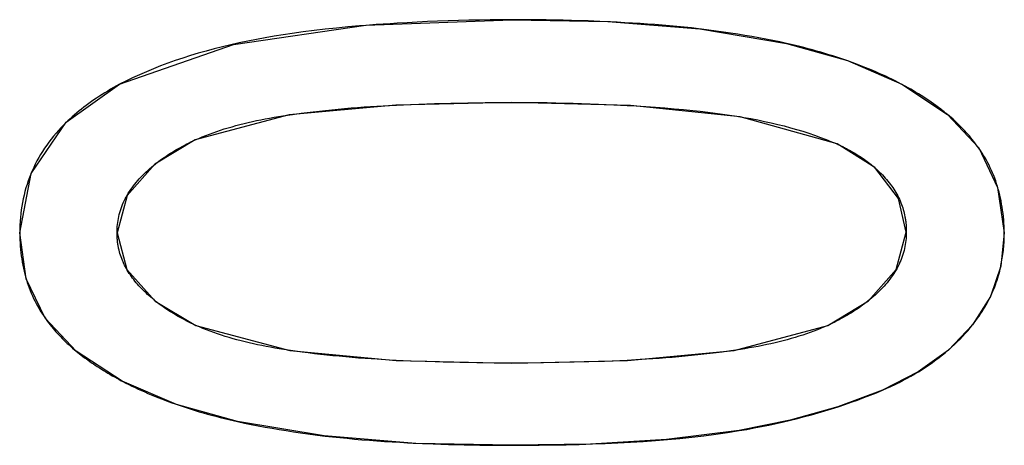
# Model space of a CAD drawing. Header units: millimetres. Extents: x -360 to -91, y -544 to -437.
# Tile 18 of 40: x -183.263 to -181.221, y -502.179 to -501.297. Entities that reach past the tile are written whole.
import ezdxf

# ---------------------------------------------------------------- set-up
doc = ezdxf.new("R2010")
doc.units = ezdxf.units.MM
doc.header["$LTSCALE"] = 16.335
doc.layers.get('0').update_dxf_attribs({"linetype": 'CONTINUOUS'})

msp = doc.modelspace()

# ---------------------------------------------------------------- linework, layer by layer
at = {"color": 7, "linetype": 'Continuous'}
for p, q in [((-182.0602, -501.301), (-182.0846, -501.3001)), ((-182.545, -501.3092), (-182.5586, -501.3103)), ((-182.5243, -501.3077), (-182.545, -501.3092)), ((-182.0381, -501.302), (-182.0602, -501.301)), ((-182.0239, -501.3027), (-182.0381, -501.302)), ((-181.6728, -501.3465), (-181.5465, -501.3823)), ((-181.5465, -501.3823), (-181.4341, -501.4311)), ((-181.4341, -501.4311), (-181.3389, -501.4939)), ((-182.5228, -501.4766), (-182.4962, -501.4751)), ((-182.4962, -501.4751), (-182.4671, -501.4737)), ((-182.4671, -501.4737), (-182.4355, -501.4725)), ((-182.4355, -501.4725), (-182.4033, -501.4714)), ((-182.4033, -501.4714), (-182.3689, -501.4704)), ((-182.3689, -501.4704), (-182.3338, -501.4697)), ((-182.3338, -501.4697), (-182.2981, -501.4691)), ((-182.0632, -501.4723), (-182.0309, -501.4737)), ((-182.0309, -501.4737), (-182.0034, -501.4751)), ((-182.0034, -501.4751), (-181.9849, -501.4761)), ((-182.708, -501.4953), (-182.6977, -501.4938)), ((-181.3389, -501.4939), (-181.2743, -501.5631)), ((-181.4898, -501.6035), (-181.568, -501.5549)), ((-181.4404, -501.668), (-181.4898, -501.6035)), ((-181.4245, -501.7375), (-181.4404, -501.668)), ((-181.4245, -501.7375), (-181.4247, -501.7287)), ((-183.0616, -501.7393), (-183.0412, -501.8149)), ((-183.0412, -501.8149), (-182.9822, -501.8805)), ((-182.9822, -501.8805), (-182.8979, -501.931)), ((-183.1462, -501.9844), (-183.2107, -501.9159)), ((-183.0508, -502.0466), (-183.1462, -501.9844)), ((-181.778, -501.9821), (-181.7886, -501.9837)), ((-182.4678, -502.004), (-182.4966, -502.0026)), ((-182.3852, -502.007), (-182.4188, -502.0059)), ((-182.3507, -502.0079), (-182.3852, -502.007)), ((-182.3155, -502.0085), (-182.3507, -502.0079)), ((-182.2796, -502.009), (-182.3155, -502.0085)), ((-182.243, -502.0093), (-182.2796, -502.009)), ((-182.2098, -502.009), (-182.243, -502.0093)), ((-182.1772, -502.0086), (-182.2098, -502.009)), ((-182.1451, -502.0081), (-182.1772, -502.0086)), ((-182.1137, -502.0074), (-182.1451, -502.0081)), ((-182.0828, -502.0065), (-182.1137, -502.0074)), ((-182.0505, -502.0054), (-182.0828, -502.0065)), ((-182.0188, -502.0041), (-182.0505, -502.0054)), ((-182.0032, -502.0033), (-182.0188, -502.0041)), ((-181.9764, -502.0019), (-182.0032, -502.0033)), ((-182.9381, -502.095), (-183.0508, -502.0466)), ((-182.8117, -502.1302), (-182.9381, -502.095)), ((-182.459, -502.174), (-182.4471, -502.1746)), ((-182.4471, -502.1746), (-182.4279, -502.1755)), ((-182.4279, -502.1755), (-182.4057, -502.1764))]:
    msp.add_line(p, q, dxfattribs=at)
for points in [[(-183.0565, -501.4313), (-182.8201, -501.3485), (-182.5454, -501.3085), (-182.243, -501.2975)], [(-182.2655, -501.2976), (-182.2877, -501.2978), (-182.3098, -501.2981), (-182.3318, -501.2985), (-182.3535, -501.2991), (-182.3751, -501.2998), (-182.3966, -501.3006), (-182.4179, -501.3015), (-182.439, -501.3025), (-182.4599, -501.3036), (-182.4807, -501.3048), (-182.4953, -501.3057), (-182.5243, -501.3077)], [(-182.0846, -501.3001), (-182.1017, -501.2995), (-182.119, -501.299), (-182.1364, -501.2985), (-182.1539, -501.2982), (-182.1715, -501.2979), (-182.1892, -501.2977), (-182.207, -501.2975), (-182.225, -501.2974), (-182.2655, -501.2976)], [(-182.243, -501.2975), (-182.0434, -501.3012), (-181.8527, -501.3165), (-181.6728, -501.3465)], [(-182.5586, -501.3103), (-182.5826, -501.3124), (-182.6062, -501.3147), (-182.6297, -501.3172), (-182.6528, -501.3199), (-182.6758, -501.3228), (-182.6985, -501.326), (-182.7172, -501.3288), (-182.7358, -501.3318), (-182.7542, -501.335), (-182.7724, -501.3383), (-182.7903, -501.3418), (-182.8081, -501.3456), (-182.8256, -501.3495), (-182.8429, -501.3535), (-182.8599, -501.3578), (-182.8766, -501.3623), (-182.8931, -501.367), (-182.9093, -501.3718), (-182.9252, -501.3769), (-182.9409, -501.3822), (-182.9563, -501.3876), (-182.9714, -501.3933), (-182.9862, -501.3992), (-183.0008, -501.4052), (-183.0151, -501.4115), (-183.0292, -501.4179), (-183.043, -501.4245), (-183.0565, -501.4313)], [(-181.8554, -501.3163), (-181.8703, -501.3146), (-181.8852, -501.313), (-181.9003, -501.3115), (-181.9154, -501.3102), (-181.9306, -501.3089), (-181.9459, -501.3077), (-181.9613, -501.3065), (-181.9768, -501.3055), (-181.9924, -501.3045), (-182.0081, -501.3036), (-182.0239, -501.3027)], [(-181.6728, -501.3465), (-181.687, -501.3435), (-181.7013, -501.3406), (-181.7157, -501.3378), (-181.7302, -501.3351), (-181.7447, -501.3324), (-181.7594, -501.3299), (-181.7741, -501.3275), (-181.789, -501.3252), (-181.8039, -501.323), (-181.8189, -501.3209), (-181.8339, -501.3189), (-181.8491, -501.317), (-181.8554, -501.3163)], [(-181.5439, -501.3836), (-181.5519, -501.3808), (-181.5601, -501.378), (-181.5683, -501.3753), (-181.5766, -501.3726), (-181.585, -501.37), (-181.5934, -501.3674), (-181.6019, -501.3649), (-181.6105, -501.3624), (-181.6192, -501.36), (-181.6279, -501.3576), (-181.6367, -501.3553), (-181.6456, -501.353), (-181.6546, -501.3508), (-181.6636, -501.3487), (-181.6728, -501.3465)], [(-181.4351, -501.4307), (-181.4414, -501.4274), (-181.4477, -501.4241), (-181.4542, -501.4209), (-181.4607, -501.4178), (-181.4672, -501.4147), (-181.4739, -501.4117), (-181.4806, -501.4087), (-181.4874, -501.4057), (-181.4942, -501.4028), (-181.5011, -501.3999), (-181.5081, -501.3971), (-181.5151, -501.3943), (-181.5222, -501.3916), (-181.5294, -501.3889), (-181.5366, -501.3862), (-181.5439, -501.3836)], [(-183.2635, -501.7393), (-183.2394, -501.6164), (-183.1668, -501.5099), (-183.0565, -501.4313)], [(-183.0565, -501.4313), (-183.0628, -501.4348), (-183.0689, -501.4382), (-183.075, -501.4417), (-183.081, -501.4452), (-183.0868, -501.4488), (-183.0926, -501.4524), (-183.0983, -501.4561), (-183.1039, -501.4597), (-183.1094, -501.4635), (-183.1148, -501.4672), (-183.1201, -501.471), (-183.1253, -501.4749), (-183.1304, -501.4787), (-183.1354, -501.4827), (-183.1403, -501.4866), (-183.1451, -501.4906), (-183.1498, -501.4947), (-183.1544, -501.4987), (-183.159, -501.5028), (-183.1634, -501.507), (-183.1677, -501.5112)], [(-181.358, -501.4791), (-181.363, -501.4754), (-181.3679, -501.4719), (-181.373, -501.4683), (-181.378, -501.4649), (-181.3832, -501.4614), (-181.3884, -501.458), (-181.3937, -501.4546), (-181.399, -501.4513), (-181.4044, -501.448), (-181.4098, -501.4448), (-181.4153, -501.4416), (-181.4208, -501.4384), (-181.4265, -501.4353), (-181.4321, -501.4322), (-181.4351, -501.4307)], [(-182.243, -501.4687), (-182.4835, -501.4745), (-182.7047, -501.4945), (-182.8992, -501.5463)], [(-182.6977, -501.4938), (-182.6888, -501.4926), (-182.6799, -501.4914), (-182.6673, -501.4898), (-182.6547, -501.4883), (-182.6419, -501.4868), (-182.629, -501.4854), (-182.616, -501.484), (-182.6028, -501.4828), (-182.5896, -501.4816), (-182.5761, -501.4804), (-182.5626, -501.4793), (-182.5488, -501.4783), (-182.5359, -501.4774), (-182.5228, -501.4766)], [(-182.2981, -501.4691), (-182.2616, -501.4688), (-182.243, -501.4687)], [(-182.243, -501.4687), (-182.2244, -501.4687), (-182.2059, -501.4689), (-182.1875, -501.4691), (-182.1693, -501.4693), (-182.1512, -501.4697), (-182.1333, -501.4701), (-182.1155, -501.4706), (-182.0979, -501.4711), (-182.0805, -501.4717), (-182.0632, -501.4723)], [(-181.568, -501.5549), (-181.7691, -501.4989), (-181.9964, -501.4749), (-182.243, -501.4687)], [(-181.9849, -501.4761), (-181.9648, -501.4774), (-181.945, -501.4787), (-181.9253, -501.4802), (-181.9058, -501.4819), (-181.8864, -501.4836), (-181.8673, -501.4856), (-181.8518, -501.4872), (-181.8363, -501.489), (-181.821, -501.491), (-181.8059, -501.493), (-181.7909, -501.4952), (-181.7761, -501.4975), (-181.7614, -501.4999), (-181.747, -501.5025), (-181.7327, -501.5052), (-181.7187, -501.5081), (-181.7048, -501.5111), (-181.6913, -501.5143), (-181.6779, -501.5177), (-181.6648, -501.5212), (-181.652, -501.5249), (-181.6393, -501.5287), (-181.6269, -501.5327), (-181.6147, -501.5369), (-181.6027, -501.5412), (-181.591, -501.5456), (-181.5794, -501.5502), (-181.568, -501.5549)], [(-181.3389, -501.4939), (-181.3413, -501.492), (-181.3436, -501.4901), (-181.346, -501.4882), (-181.3484, -501.4864), (-181.3508, -501.4845), (-181.3532, -501.4827), (-181.3556, -501.4809), (-181.358, -501.4791)], [(-182.8992, -501.5463), (-182.8921, -501.5433), (-182.8848, -501.5403), (-182.8775, -501.5374), (-182.87, -501.5345), (-182.8624, -501.5317), (-182.8548, -501.529), (-182.847, -501.5264), (-182.8391, -501.5239), (-182.8312, -501.5214), (-182.8231, -501.5191), (-182.8149, -501.5168), (-182.8066, -501.5146), (-182.7982, -501.5124), (-182.7896, -501.5104), (-182.7809, -501.5084), (-182.7721, -501.5065), (-182.7632, -501.5047), (-182.7542, -501.503), (-182.7452, -501.5013), (-182.736, -501.4997), (-182.7267, -501.4982), (-182.7174, -501.4967), (-182.708, -501.4953)], [(-181.274, -501.5638), (-181.2766, -501.5601), (-181.2793, -501.5564), (-181.2821, -501.5528), (-181.2849, -501.5491), (-181.2878, -501.5455), (-181.2907, -501.5419), (-181.2937, -501.5383), (-181.2968, -501.5347), (-181.3, -501.5312), (-181.3032, -501.5276), (-181.3065, -501.5241), (-181.3098, -501.5207), (-181.3132, -501.5172), (-181.3167, -501.5138), (-181.3203, -501.5104), (-181.3239, -501.5071), (-181.3275, -501.5037), (-181.3313, -501.5004), (-181.3351, -501.4971), (-181.3389, -501.4939)], [(-183.1677, -501.5112), (-183.1716, -501.515), (-183.1773, -501.5209), (-183.1827, -501.5268), (-183.188, -501.5328), (-183.1931, -501.5388), (-183.1981, -501.545), (-183.2028, -501.5512), (-183.2074, -501.5575), (-183.2118, -501.5638), (-183.216, -501.5703), (-183.2201, -501.5768), (-183.2239, -501.5833), (-183.2276, -501.59), (-183.2311, -501.5967), (-183.2344, -501.6036), (-183.2376, -501.6104), (-183.2405, -501.6174), (-183.2433, -501.6244), (-183.2459, -501.6316), (-183.2483, -501.6388), (-183.2506, -501.646), (-183.2526, -501.6534), (-183.2545, -501.6608), (-183.2562, -501.6683), (-183.2578, -501.6759), (-183.2591, -501.6836), (-183.2603, -501.6913), (-183.2613, -501.6991), (-183.2621, -501.707), (-183.2627, -501.715), (-183.2631, -501.723), (-183.2634, -501.7311), (-183.2635, -501.7393)], [(-182.8992, -501.5463), (-182.9831, -501.5969), (-183.0409, -501.6617), (-183.0616, -501.7393)], [(-182.9819, -501.5962), (-182.9783, -501.5934), (-182.9748, -501.5907), (-182.9711, -501.588), (-182.9674, -501.5853), (-182.9636, -501.5827), (-182.9598, -501.5801), (-182.9559, -501.5775), (-182.952, -501.5749), (-182.9479, -501.5724), (-182.9438, -501.5699), (-182.9397, -501.5674), (-182.9355, -501.565), (-182.9312, -501.5626), (-182.9268, -501.5602), (-182.9224, -501.5578), (-182.9179, -501.5555), (-182.9133, -501.5531), (-182.9087, -501.5508), (-182.904, -501.5486), (-182.8992, -501.5463)], [(-181.568, -501.5549), (-181.566, -501.5559), (-181.5641, -501.5568), (-181.5621, -501.5577), (-181.5602, -501.5586), (-181.5583, -501.5596), (-181.5563, -501.5605), (-181.5545, -501.5615), (-181.5526, -501.5624), (-181.5507, -501.5634), (-181.5488, -501.5644)], [(-181.5488, -501.5644), (-181.5455, -501.5662), (-181.5422, -501.568), (-181.5389, -501.5698), (-181.5357, -501.5716), (-181.5325, -501.5735), (-181.5293, -501.5754), (-181.5262, -501.5773), (-181.5232, -501.5792), (-181.5202, -501.5812), (-181.5172, -501.5832), (-181.5143, -501.5851), (-181.5114, -501.5872), (-181.5086, -501.5892), (-181.5058, -501.5912), (-181.503, -501.5933), (-181.5003, -501.5954), (-181.4977, -501.5975), (-181.495, -501.5997), (-181.4924, -501.6018)], [(-181.2743, -501.5631), (-181.235, -501.645), (-181.2212, -501.7393)], [(-181.2212, -501.7393), (-181.2214, -501.7324), (-181.2216, -501.7255), (-181.222, -501.7187), (-181.2225, -501.712), (-181.2231, -501.7053), (-181.2239, -501.6987), (-181.2247, -501.6922), (-181.2256, -501.6858), (-181.2267, -501.6794), (-181.2279, -501.6731), (-181.2291, -501.6669), (-181.2305, -501.6608), (-181.232, -501.6548), (-181.2336, -501.6488), (-181.2353, -501.643), (-181.2371, -501.6372), (-181.239, -501.6316), (-181.2411, -501.626), (-181.2432, -501.6205), (-181.2454, -501.615), (-181.2478, -501.6097), (-181.2503, -501.6044), (-181.2528, -501.5991), (-181.2555, -501.5939), (-181.2583, -501.5888), (-181.2612, -501.5837), (-181.2642, -501.5787), (-181.2674, -501.5737), (-181.2706, -501.5688), (-181.274, -501.5638)], [(-183.0616, -501.7393), (-183.0615, -501.7349), (-183.0614, -501.7306), (-183.0611, -501.7263), (-183.0607, -501.722), (-183.0602, -501.7177), (-183.0595, -501.7135), (-183.0588, -501.7093), (-183.0579, -501.7051), (-183.0569, -501.701), (-183.0558, -501.6969), (-183.0546, -501.6928), (-183.0533, -501.6887), (-183.0518, -501.6847), (-183.0503, -501.6807), (-183.0486, -501.6767), (-183.0467, -501.6727), (-183.0448, -501.6688), (-183.0427, -501.6649), (-183.0405, -501.661), (-183.0382, -501.6571), (-183.0358, -501.6533), (-183.0332, -501.6495), (-183.0305, -501.6457), (-183.0277, -501.642), (-183.0248, -501.6383), (-183.0218, -501.6346), (-183.0187, -501.6309), (-183.0155, -501.6273), (-183.0122, -501.6237), (-183.0087, -501.6202), (-183.0052, -501.6167), (-183.0016, -501.6132), (-182.9979, -501.6098), (-182.9941, -501.6063), (-182.9902, -501.603), (-182.9862, -501.5997), (-182.9819, -501.5962)], [(-181.4924, -501.6018), (-181.4898, -501.6041), (-181.4865, -501.607), (-181.4832, -501.61), (-181.48, -501.6131), (-181.4769, -501.6161), (-181.4739, -501.6192), (-181.4709, -501.6224), (-181.4681, -501.6256), (-181.4653, -501.6288), (-181.4626, -501.632), (-181.46, -501.6353), (-181.4574, -501.6386), (-181.455, -501.6419), (-181.4526, -501.6453), (-181.4504, -501.6487), (-181.4482, -501.6521), (-181.4461, -501.6555), (-181.4441, -501.659), (-181.4423, -501.6625), (-181.4405, -501.666), (-181.4388, -501.6695), (-181.4372, -501.673), (-181.4357, -501.6766), (-181.4343, -501.6801), (-181.433, -501.6837), (-181.4318, -501.6873), (-181.4307, -501.691), (-181.4297, -501.6946), (-181.4288, -501.6983), (-181.4279, -501.702), (-181.4272, -501.7057)], [(-181.4272, -501.7057), (-181.4268, -501.7077), (-181.4265, -501.7096), (-181.4262, -501.7115), (-181.4259, -501.7135), (-181.4257, -501.7155), (-181.4255, -501.7174), (-181.4253, -501.7194), (-181.4251, -501.7214), (-181.4249, -501.7234), (-181.4248, -501.7254), (-181.4247, -501.7274), (-181.4246, -501.7294), (-181.4245, -501.7314), (-181.4245, -501.7334), (-181.4245, -501.7354), (-181.4245, -501.7375)], [(-183.2107, -501.9159), (-183.2499, -501.8342), (-183.2635, -501.7393)], [(-183.2635, -501.7393), (-183.2633, -501.7463), (-183.2631, -501.7533), (-183.2627, -501.7601), (-183.2622, -501.7669), (-183.2616, -501.7736), (-183.2609, -501.7803), (-183.2601, -501.7868), (-183.2591, -501.7933), (-183.2581, -501.7997), (-183.2569, -501.806), (-183.2557, -501.8122), (-183.2543, -501.8184), (-183.2528, -501.8245), (-183.2512, -501.8304), (-183.2495, -501.8363), (-183.2477, -501.8421), (-183.2458, -501.8477), (-183.2438, -501.8533), (-183.2416, -501.8588), (-183.2394, -501.8643), (-183.2371, -501.8696), (-183.2346, -501.8749), (-183.232, -501.8802), (-183.2294, -501.8853), (-183.2266, -501.8905), (-183.2237, -501.8955), (-183.2207, -501.9005), (-183.2175, -501.9055), (-183.2143, -501.9104), (-183.211, -501.9153)], [(-183.0574, -501.7749), (-183.0578, -501.773), (-183.0583, -501.771), (-183.0587, -501.7691), (-183.059, -501.7671), (-183.0594, -501.7652), (-183.0597, -501.7632), (-183.06, -501.7613), (-183.0603, -501.7593), (-183.0605, -501.7573), (-183.0607, -501.7554), (-183.0609, -501.7534), (-183.0611, -501.7514), (-183.0612, -501.7494), (-183.0614, -501.7474), (-183.0615, -501.7454), (-183.0615, -501.7434), (-183.0616, -501.7413), (-183.0616, -501.7393)], [(-181.5871, -501.9308), (-181.503, -501.8801), (-181.4452, -501.8152), (-181.4245, -501.7375)], [(-181.4245, -501.7375), (-181.4245, -501.7419), (-181.4247, -501.7462), (-181.425, -501.7505), (-181.4254, -501.7548), (-181.4259, -501.7591), (-181.4266, -501.7633), (-181.4273, -501.7675), (-181.4282, -501.7717), (-181.4292, -501.7759), (-181.4303, -501.78), (-181.4315, -501.7841), (-181.4328, -501.7882), (-181.4343, -501.7922), (-181.4359, -501.7962), (-181.4376, -501.8002), (-181.4394, -501.8042), (-181.4413, -501.8081), (-181.4434, -501.812), (-181.4456, -501.8159), (-181.448, -501.8198), (-181.4504, -501.8236), (-181.453, -501.8274), (-181.4556, -501.8312), (-181.4584, -501.835), (-181.4613, -501.8387), (-181.4644, -501.8424), (-181.4675, -501.846), (-181.4707, -501.8497), (-181.474, -501.8533), (-181.4775, -501.8568), (-181.481, -501.8603), (-181.4846, -501.8638), (-181.4884, -501.8673), (-181.4922, -501.8707), (-181.4961, -501.8741), (-181.5, -501.8774), (-181.5043, -501.8808)], [(-181.2212, -501.7393), (-181.2283, -501.8079), (-181.2501, -501.871), (-181.287, -501.93)], [(-181.2286, -501.8088), (-181.2282, -501.8071), (-181.2274, -501.8033), (-181.2267, -501.7995), (-181.226, -501.7956), (-181.2254, -501.7917), (-181.2248, -501.7878), (-181.2242, -501.7839), (-181.2237, -501.7799), (-181.2232, -501.776), (-181.2228, -501.772), (-181.2224, -501.768), (-181.2221, -501.7639), (-181.2218, -501.7599), (-181.2216, -501.7558), (-181.2214, -501.7517), (-181.2213, -501.7476), (-181.2212, -501.7435), (-181.2212, -501.7393)], [(-182.983, -501.8796), (-182.9848, -501.8782), (-182.9882, -501.8754), (-182.9916, -501.8725), (-182.9949, -501.8696), (-182.9982, -501.8667), (-183.0014, -501.8637), (-183.0045, -501.8608), (-183.0076, -501.8578), (-183.0106, -501.8547), (-183.0135, -501.8517), (-183.0163, -501.8486), (-183.0191, -501.8455), (-183.0218, -501.8424), (-183.0244, -501.8392), (-183.0269, -501.836), (-183.0294, -501.8328), (-183.0317, -501.8296), (-183.034, -501.8264), (-183.0362, -501.8231), (-183.0383, -501.8198), (-183.0403, -501.8165), (-183.0422, -501.8132), (-183.0441, -501.8098), (-183.0458, -501.8064), (-183.0475, -501.803), (-183.0491, -501.7995), (-183.0505, -501.7961), (-183.0519, -501.7926), (-183.0532, -501.7891), (-183.0544, -501.7856), (-183.0555, -501.782), (-183.0565, -501.7785), (-183.0574, -501.7749)], [(-181.287, -501.93), (-181.2835, -501.9254), (-181.28, -501.9208), (-181.2767, -501.9162), (-181.2735, -501.9115), (-181.2704, -501.9069), (-181.2674, -501.9022), (-181.2645, -501.8976), (-181.2617, -501.8929), (-181.2589, -501.8882), (-181.2563, -501.8835), (-181.2538, -501.8788), (-181.2514, -501.8741), (-181.2491, -501.8694), (-181.247, -501.8649), (-181.245, -501.8603), (-181.2431, -501.8557), (-181.2412, -501.8511), (-181.2395, -501.8465), (-181.2378, -501.8418), (-181.2362, -501.8372), (-181.2348, -501.8325), (-181.2334, -501.8278), (-181.232, -501.8231), (-181.2308, -501.8184), (-181.2297, -501.8136), (-181.2286, -501.8088)], [(-182.9347, -501.9122), (-182.938, -501.9103), (-182.9413, -501.9084), (-182.9445, -501.9064), (-182.9477, -501.9045), (-182.9508, -501.9025), (-182.9539, -501.9005), (-182.957, -501.8985), (-182.9601, -501.8965), (-182.9631, -501.8944), (-182.966, -501.8924), (-182.9689, -501.8903), (-182.9718, -501.8882), (-182.9747, -501.8861), (-182.9775, -501.8839), (-182.9803, -501.8818), (-182.983, -501.8796)], [(-181.5043, -501.8808), (-181.5078, -501.8836), (-181.5114, -501.8863), (-181.5151, -501.889), (-181.5188, -501.8917), (-181.5225, -501.8944), (-181.5264, -501.897), (-181.5303, -501.8996), (-181.5342, -501.9021), (-181.5383, -501.9047), (-181.5424, -501.9072), (-181.5465, -501.9097), (-181.5508, -501.9121), (-181.5551, -501.9145), (-181.5594, -501.9169), (-181.5639, -501.9193), (-181.5684, -501.9217), (-181.5729, -501.924), (-181.5776, -501.9263), (-181.5823, -501.9286), (-181.5871, -501.9308)], [(-182.8979, -501.931), (-182.9009, -501.9296), (-182.9038, -501.9282), (-182.9068, -501.9268), (-182.9097, -501.9254), (-182.9126, -501.924), (-182.9154, -501.9225), (-182.9183, -501.9211), (-182.9211, -501.9196), (-182.9238, -501.9182), (-182.9266, -501.9167), (-182.9293, -501.9152), (-182.932, -501.9137), (-182.9347, -501.9122)], [(-183.211, -501.9153), (-183.2083, -501.919), (-183.2056, -501.9227), (-183.2029, -501.9263), (-183.2001, -501.9299), (-183.1972, -501.9335), (-183.1942, -501.9371), (-183.1912, -501.9406), (-183.1882, -501.9442), (-183.185, -501.9477), (-183.1818, -501.9512), (-183.1785, -501.9546), (-183.1752, -501.958), (-183.1718, -501.9614), (-183.1683, -501.9648), (-183.1648, -501.9681), (-183.1612, -501.9715), (-183.1575, -501.9747), (-183.1538, -501.978), (-183.15, -501.9812), (-183.1462, -501.9844)], [(-182.7065, -501.9822), (-182.7158, -501.9808), (-182.7251, -501.9793), (-182.7343, -501.9778), (-182.7434, -501.9762), (-182.7524, -501.9745), (-182.7613, -501.9728), (-182.7701, -501.971), (-182.7788, -501.9691), (-182.7875, -501.9672), (-182.796, -501.9651), (-182.8044, -501.963), (-182.8128, -501.9608), (-182.821, -501.9585), (-182.8292, -501.9561), (-182.8372, -501.9536), (-182.8451, -501.9511), (-182.853, -501.9484), (-182.8607, -501.9457), (-182.8683, -501.9429), (-182.8759, -501.9401), (-182.8833, -501.9371), (-182.8906, -501.9341), (-182.8979, -501.931)], [(-182.8979, -501.931), (-182.7035, -501.983), (-182.4829, -502.0033), (-182.243, -502.0093)], [(-182.243, -502.0093), (-182.0025, -502.0033), (-181.7815, -501.983), (-181.5871, -501.9308)], [(-181.5871, -501.9308), (-181.5942, -501.9339), (-181.6014, -501.9369), (-181.6088, -501.9398), (-181.6162, -501.9427), (-181.6238, -501.9455), (-181.6314, -501.9482), (-181.6392, -501.9508), (-181.6471, -501.9533), (-181.655, -501.9558), (-181.6631, -501.9582), (-181.6713, -501.9605), (-181.6796, -501.9627), (-181.688, -501.9649), (-181.6966, -501.9669), (-181.7052, -501.9689), (-181.714, -501.9708), (-181.7229, -501.9726), (-181.7318, -501.9744), (-181.7409, -501.976), (-181.7501, -501.9776), (-181.7593, -501.9792), (-181.7686, -501.9807), (-181.778, -501.9821)], [(-181.287, -501.93), (-181.3372, -501.9819), (-181.4001, -502.0272), (-181.4739, -502.065)], [(-181.4739, -502.065), (-181.465, -502.0611), (-181.4563, -502.0572), (-181.4477, -502.0531), (-181.4393, -502.0489), (-181.4311, -502.0447), (-181.4229, -502.0403), (-181.4149, -502.0359), (-181.4071, -502.0314), (-181.3994, -502.0268), (-181.3918, -502.0221), (-181.3844, -502.0174), (-181.3772, -502.0125), (-181.3701, -502.0075), (-181.3631, -502.0025), (-181.3563, -501.9974), (-181.3497, -501.9922), (-181.3432, -501.987), (-181.3368, -501.9816), (-181.3307, -501.9762), (-181.3246, -501.9707), (-181.3188, -501.9651), (-181.3131, -501.9595), (-181.3076, -501.9537), (-181.3022, -501.9479), (-181.297, -501.942), (-181.2919, -501.936), (-181.287, -501.93)], [(-183.1462, -501.9844), (-183.1428, -501.9871), (-183.1393, -501.9898), (-183.1358, -501.9925), (-183.1323, -501.9952), (-183.1288, -501.9978), (-183.1252, -502.0004), (-183.1216, -502.003), (-183.118, -502.0056), (-183.1143, -502.0082), (-183.1106, -502.0107), (-183.1069, -502.0132)], [(-182.4966, -502.0026), (-182.522, -502.0011), (-182.5344, -502.0003), (-182.5468, -501.9995), (-182.5605, -501.9985), (-182.574, -501.9974), (-182.5873, -501.9962), (-182.6006, -501.995), (-182.6137, -501.9937), (-182.6267, -501.9924), (-182.6395, -501.991), (-182.6523, -501.9895), (-182.6649, -501.9879), (-182.6775, -501.9863), (-182.6872, -501.985), (-182.6969, -501.9836), (-182.7065, -501.9822)], [(-181.7886, -501.9837), (-181.7974, -501.9849), (-181.8062, -501.9861), (-181.8188, -501.9877), (-181.8314, -501.9893), (-181.8442, -501.9908), (-181.8571, -501.9922), (-181.8701, -501.9936), (-181.8832, -501.9949), (-181.8965, -501.9961), (-181.9099, -501.9973), (-181.9235, -501.9984), (-181.9372, -501.9994), (-181.9501, -502.0003), (-181.9632, -502.0011), (-181.9764, -502.0019)], [(-183.1069, -502.0132), (-183.1026, -502.0161), (-183.0983, -502.0189), (-183.0939, -502.0217), (-183.0895, -502.0244), (-183.085, -502.0272), (-183.0805, -502.0299), (-183.076, -502.0326), (-183.0714, -502.0352), (-183.0668, -502.0378), (-183.0621, -502.0404), (-183.0574, -502.043), (-183.0527, -502.0455), (-183.0498, -502.0471)], [(-182.4188, -502.0059), (-182.4516, -502.0047), (-182.4678, -502.004)], [(-183.0498, -502.0471), (-183.0435, -502.0503), (-183.0371, -502.0535), (-183.0307, -502.0567), (-183.0242, -502.0598), (-183.0176, -502.0629), (-183.0109, -502.0659), (-183.0042, -502.0689), (-182.9974, -502.0718), (-182.9906, -502.0747), (-182.9836, -502.0776), (-182.9767, -502.0804), (-182.9696, -502.0831), (-182.9625, -502.0858), (-182.9553, -502.0885), (-182.9481, -502.0911), (-182.9408, -502.0937)], [(-181.771, -502.149), (-181.7554, -502.1463), (-181.7399, -502.1434), (-181.7245, -502.1404), (-181.7093, -502.1373), (-181.6943, -502.134), (-181.6794, -502.1307), (-181.6647, -502.1272), (-181.6501, -502.1236), (-181.6357, -502.1199), (-181.6214, -502.1161), (-181.6072, -502.1122), (-181.5932, -502.1081), (-181.5794, -502.1038), (-181.5657, -502.0995), (-181.5521, -502.095), (-181.5387, -502.0903), (-181.5255, -502.0856), (-181.5124, -502.0806), (-181.4994, -502.0756), (-181.4866, -502.0704), (-181.4739, -502.065)], [(-181.4739, -502.065), (-181.5664, -502.0996), (-181.6657, -502.1275), (-181.771, -502.149)], [(-182.9408, -502.0937), (-182.9327, -502.0965), (-182.9246, -502.0992), (-182.9163, -502.1019), (-182.908, -502.1046), (-182.8997, -502.1072), (-182.8912, -502.1097), (-182.8827, -502.1122), (-182.8741, -502.1146), (-182.8654, -502.117), (-182.8566, -502.1193), (-182.8478, -502.1216), (-182.8389, -502.1238), (-182.8299, -502.126), (-182.8209, -502.1282), (-182.8117, -502.1302)], [(-182.243, -502.1793), (-182.442, -502.1754), (-182.6322, -502.1599), (-182.8117, -502.1302)], [(-182.8117, -502.1302), (-182.7975, -502.1332), (-182.7832, -502.1361), (-182.7689, -502.1389), (-182.7544, -502.1415), (-182.7399, -502.1441), (-182.7252, -502.1466), (-182.7105, -502.149), (-182.6957, -502.1513), (-182.6808, -502.1535), (-182.6658, -502.1556), (-182.6508, -502.1575), (-182.6357, -502.1594), (-182.6298, -502.1601)], [(-181.771, -502.149), (-181.9219, -502.1673), (-182.0795, -502.1767), (-182.243, -502.1793)], [(-182.2144, -502.1793), (-182.186, -502.1791), (-182.1579, -502.1787), (-182.1302, -502.1782), (-182.1028, -502.1774), (-182.0757, -502.1766), (-182.049, -502.1756), (-182.0225, -502.1744), (-181.9964, -502.173), (-181.9705, -502.1714), (-181.9449, -502.1696), (-181.9195, -502.1674), (-181.8942, -502.1651), (-181.8692, -502.1624), (-181.8443, -502.1594), (-181.8196, -502.1562), (-181.7952, -502.1527), (-181.771, -502.149)], [(-182.6298, -502.1601), (-182.6147, -502.1618), (-182.5995, -502.1634), (-182.5843, -502.1649), (-182.569, -502.1664), (-182.5536, -502.1677), (-182.5381, -502.1689), (-182.5225, -502.1701), (-182.5068, -502.1712), (-182.4909, -502.1722), (-182.475, -502.1731), (-182.459, -502.174)], [(-182.4057, -502.1764), (-182.3899, -502.177), (-182.374, -502.1775), (-182.3579, -502.178), (-182.3418, -502.1783), (-182.3256, -502.1787), (-182.3093, -502.1789), (-182.2929, -502.1791), (-182.2763, -502.1793), (-182.2597, -502.1793), (-182.2144, -502.1793)]]:
    msp.add_lwpolyline(points, dxfattribs=at)

doc.saveas('drawing.dxf')
